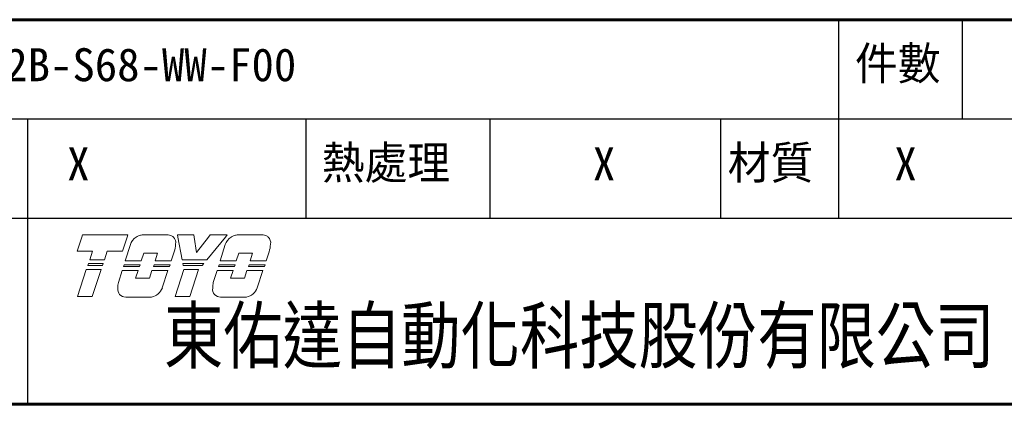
# Model space of a CAD drawing. Header units: inches. Extents: x 0 to 6721, y -3375 to 1330.
# Tile 152 of 198: x 4829 to 5063, y -155 to -64. Entities that reach past the tile are written whole.
import ezdxf
from ezdxf.enums import TextEntityAlignment as Align

# ---------------------------------------------------------------- set-up
doc = ezdxf.new("R2010")
doc.units = ezdxf.units.IN
doc.header["$MEASUREMENT"] = 0
doc.linetypes.add('SLD-實線', pattern=[0])
doc.layers.add('BORDER', color=7, linetype='Continuous')
doc.layers.add('圖框', color=7, linetype='SLD-實線')
doc.layers.add('可見 (ISO)', color=7, linetype='Continuous', lineweight=25)
doc.styles.add('SEACAD_arial_ttf', font='arial.ttf', dxfattribs={"height": 0.2})
doc.styles.add('標題欄', font='txt')

# ---------------------------------------------------------------- blocks, each defined once
blk = doc.blocks.new('A4橫')
at = {"layer": 'BORDER', "color": 123, "linetype": 'Continuous', "lineweight": 60, "ltscale": 25.4}
for p, q in [((4731.534, 1201.301), (4917.114, 1201.301)), ((4731.534, 1170.892), (4924.324, 1170.892))]:
    blk.add_line(p, q, dxfattribs=at)
at = {"layer": 'BORDER', "color": 60, "linetype": 'Continuous', "ltscale": 25.4}
for p, q in [((4893.825, 1193.454), (4893.825, 1201.301)), ((4903.635, 1193.454), (4903.635, 1201.301)), ((4731.534, 1193.454), (4917.114, 1193.454)), ((4829.629, 1185.606), (4829.629, 1193.454)), ((4851.671, 1185.606), (4851.671, 1193.454)), ((4866.222, 1185.606), (4866.222, 1193.454)), ((4884.493, 1185.606), (4884.493, 1193.454)), ((4893.825, 1185.606), (4893.825, 1193.454)), ((4731.534, 1185.606), (4917.114, 1185.606)), ((4829.629, 1170.892), (4829.629, 1185.606)), ((4731.534, 1170.892), (4917.114, 1170.892))]:
    blk.add_line(p, q, dxfattribs=at)
at = {"layer": '可見 (ISO)', "lineweight": 5}
for p, q in [((4833.536, 1182.994), (4833.898, 1184.109)), ((4833.956, 1184.289), (4833.898, 1184.109)), ((4833.956, 1184.289), (4837.547, 1184.289)), ((4837.488, 1184.109), (4837.127, 1182.994)), ((4837.488, 1184.109), (4837.547, 1184.289)), ((4838.693, 1184.289), (4840.739, 1184.289)), ((4841.476, 1184.289), (4841.51, 1184.109)), ((4841.476, 1184.289), (4842.782, 1184.289)), ((4841.844, 1182.322), (4841.51, 1184.109)), ((4842.81, 1184.109), (4842.782, 1184.289)), ((4842.81, 1184.109), (4842.994, 1182.902)), ((4842.994, 1182.902), (4843.938, 1184.109)), ((4845.272, 1184.109), (4843.794, 1182.322)), ((4844.079, 1184.289), (4843.938, 1184.109)), ((4844.079, 1184.289), (4845.421, 1184.289)), ((4845.272, 1184.109), (4845.421, 1184.289)), ((4846.211, 1184.289), (4848.257, 1184.289)), ((4837.33, 1182.228), (4837.747, 1183.523)), ((4844.849, 1182.228), (4845.266, 1183.523)), ((4834.749, 1182.994), (4833.536, 1182.994)), ((4834.533, 1182.322), (4834.749, 1182.994)), ((4835.914, 1182.994), (4835.698, 1182.322)), ((4837.127, 1182.994), (4835.914, 1182.994)), ((4838.807, 1182.836), (4838.611, 1182.228)), ((4839.902, 1182.836), (4838.807, 1182.836)), ((4839.707, 1182.228), (4839.902, 1182.836)), ((4841.221, 1182.956), (4840.987, 1182.228)), ((4846.325, 1182.836), (4846.129, 1182.228)), ((4847.421, 1182.836), (4846.325, 1182.836)), ((4847.225, 1182.228), (4847.421, 1182.836)), ((4848.74, 1182.956), (4848.505, 1182.228)), ((4834.376, 1181.872), (4834.426, 1182.026)), ((4835.537, 1181.872), (4834.376, 1181.872)), ((4834.426, 1182.026), (4835.587, 1182.026)), ((4835.698, 1182.322), (4834.533, 1182.322)), ((4835.587, 1182.026), (4835.537, 1181.872)), ((4837.202, 1181.777), (4837.252, 1181.931)), ((4838.465, 1181.777), (4837.202, 1181.777)), ((4837.252, 1181.931), (4838.514, 1181.931)), ((4838.611, 1182.228), (4837.33, 1182.228)), ((4838.514, 1181.931), (4838.465, 1181.777)), ((4839.578, 1181.777), (4839.628, 1181.931)), ((4840.841, 1181.777), (4839.578, 1181.777)), ((4839.628, 1181.931), (4840.891, 1181.931)), ((4840.987, 1182.228), (4839.707, 1182.228)), ((4840.891, 1181.931), (4840.841, 1181.777)), ((4843.794, 1182.322), (4841.844, 1182.322)), ((4841.93, 1181.872), (4841.899, 1182.026)), ((4841.899, 1182.026), (4843.556, 1182.026)), ((4843.429, 1181.872), (4841.93, 1181.872)), ((4843.556, 1182.026), (4843.429, 1181.872)), ((4844.721, 1181.777), (4844.771, 1181.931)), ((4845.983, 1181.777), (4844.721, 1181.777)), ((4844.771, 1181.931), (4846.033, 1181.931)), ((4846.129, 1182.228), (4844.849, 1182.228)), ((4846.033, 1181.931), (4845.983, 1181.777)), ((4847.097, 1181.777), (4847.147, 1181.931)), ((4848.359, 1181.777), (4847.097, 1181.777)), ((4847.147, 1181.931), (4848.409, 1181.931)), ((4848.505, 1182.228), (4847.225, 1182.228)), ((4848.409, 1181.931), (4848.359, 1181.777)), ((4833.569, 1179.404), (4834.262, 1181.56)), ((4834.262, 1181.56), (4835.427, 1181.56)), ((4835.427, 1181.56), (4834.734, 1179.404)), ((4836.798, 1180.525), (4837.101, 1181.466)), ((4837.101, 1181.466), (4838.363, 1181.466)), ((4838.363, 1181.466), (4838.168, 1180.863)), ((4839.264, 1180.863), (4839.459, 1181.466)), ((4839.459, 1181.466), (4840.721, 1181.466)), ((4840.721, 1181.466), (4840.28, 1180.093)), ((4841.292, 1179.404), (4841.986, 1181.56)), ((4841.986, 1181.56), (4843.151, 1181.56)), ((4843.151, 1181.56), (4842.457, 1179.404)), ((4844.317, 1180.525), (4844.619, 1181.466)), ((4844.619, 1181.466), (4845.882, 1181.466)), ((4845.882, 1181.466), (4845.686, 1180.863)), ((4846.782, 1180.863), (4846.978, 1181.466)), ((4846.978, 1181.466), (4848.24, 1181.466)), ((4848.24, 1181.466), (4847.798, 1180.093)), ((4838.168, 1180.863), (4839.264, 1180.863)), ((4845.686, 1180.863), (4846.782, 1180.863)), ((4834.734, 1179.404), (4833.569, 1179.404)), ((4839.424, 1179.368), (4837.378, 1179.368)), ((4842.457, 1179.404), (4841.292, 1179.404)), ((4846.943, 1179.368), (4844.896, 1179.368))]:
    blk.add_line(p, q, dxfattribs=at)
for centre, radius, start, end in [((4838.837, 1183.146), 1.153, 123.30006, 160.8894), ((4840.71, 1183.659), 0.631, 349.72145, 45.50371), ((4846.355, 1183.146), 1.153, 123.30006, 160.8894), ((4848.228, 1183.659), 0.631, 349.72145, 45.50371), ((4837.169, 1184.011), 4.188, 345.40244, 353.62429), ((4844.687, 1184.011), 4.188, 345.40244, 353.62429), ((4840.929, 1179.832), 4.188, 170.47319, 176.62429), ((4839.201, 1180.499), 1.153, 281.17686, 339.41171), ((4848.447, 1179.832), 4.188, 170.47319, 176.62429), ((4846.719, 1180.499), 1.153, 281.17686, 339.41171), ((4837.374, 1179.999), 0.631, 172.72145, 270.33612), ((4844.893, 1179.999), 0.631, 172.72145, 270.33612)]:
    blk.add_arc(centre, radius, start, end, dxfattribs=at)
for points, knots in [([(4838.204, 1184.109), (4838.264, 1184.149), (4838.328, 1184.183), (4838.491, 1184.25), (4838.592, 1184.277), (4838.693, 1184.289)], [0.7632588, 0.7632588, 0.7632588, 0.7632588, 0.8183582, 0.8183582, 0.8969132, 0.8969132, 0.8969132, 0.8969132]), ([(4841.152, 1184.109), (4841.097, 1184.164), (4841.027, 1184.211), (4840.883, 1184.27), (4840.809, 1184.286), (4840.739, 1184.289)], [0.3846511, 0.3846511, 0.3846511, 0.3846511, 0.4469665, 0.4469665, 0.5029651, 0.5029651, 0.5029651, 0.5029651]), ([(4845.722, 1184.109), (4845.782, 1184.149), (4845.847, 1184.183), (4846.009, 1184.25), (4846.111, 1184.277), (4846.211, 1184.289)], [0.7632591, 0.7632591, 0.7632591, 0.7632591, 0.8183584, 0.8183584, 0.8969135, 0.8969135, 0.8969135, 0.8969135]), ([(4848.67, 1184.109), (4848.615, 1184.164), (4848.546, 1184.211), (4848.401, 1184.27), (4848.328, 1184.286), (4848.257, 1184.289)], [0.3846512, 0.3846512, 0.3846512, 0.3846512, 0.4469719, 0.4469719, 0.5029651, 0.5029651, 0.5029651, 0.5029651])]:
    blk.add_open_spline(points, degree=3, knots=knots, dxfattribs=at)
at = {"layer": 'BORDER', "color": 7, "linetype": 'Continuous', "ltscale": 25.4, "style": 'SEACAD_arial_ttf', "width": 0.8}
blk.add_text('東佑達自動化科技股份有限公司', height=4.30374, dxfattribs=at).set_placement((4840.41, 1178.482), align=Align.TOP_LEFT)
at = {"layer": '圖框', "style": '標題欄'}
for s, p in [('件數', (4895.116, 1199.15)), ('熱處理', (4852.906, 1191.302)), ('材質', (4885.04, 1191.302))]:
    blk.add_text(s, height=2.6053, dxfattribs=at).set_placement(p, align=Align.TOP_LEFT)

msp = doc.modelspace()

# ---------------------------------------------------------------- block references
at = {"xscale": 3, "yscale": 3, "zscale": 3}
msp.add_blockref('A4橫', (-9657.563, -3668.142), dxfattribs=at)

# ---------------------------------------------------------------- texts
at = {"layer": '圖框', "color": 1, "style": '標題欄'}
for s, height, p in [('CHS2B-S68-WW-F00', 7.81579, (4810.022, -71.007)), ('X', 7.816, (4840.671, -94.55)), ('X', 7.816, (4965.518, -94.55)), ('X', 7.816, (5037.116, -94.55))]:
    msp.add_text(s, height=height, dxfattribs=at).set_placement(p, align=Align.TOP_LEFT)

doc.saveas('drawing.dxf')
